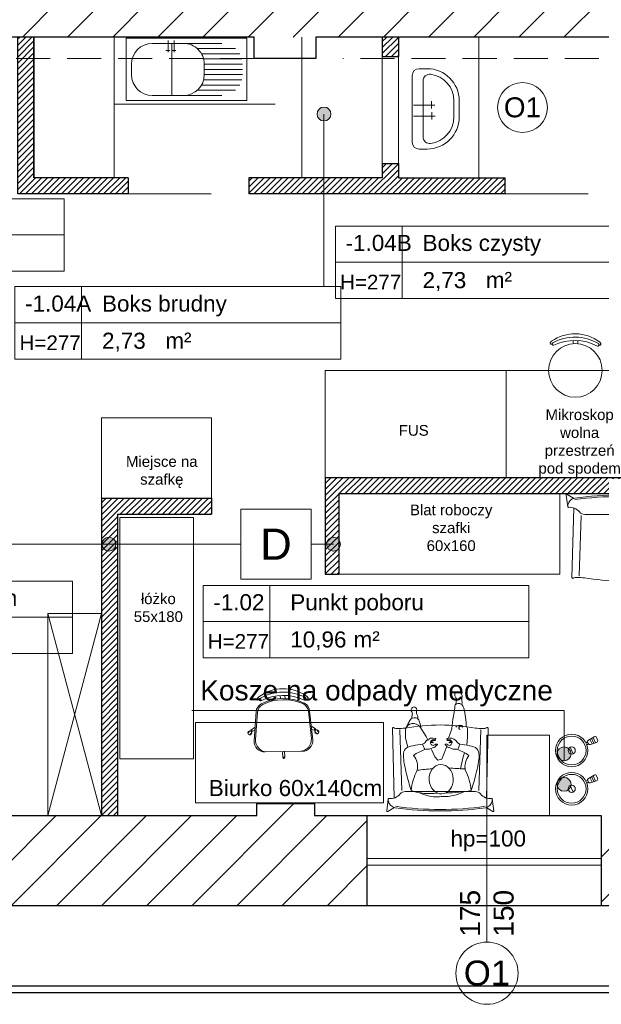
# Model space of a CAD drawing. Header units: millimetres. Extents: x 26866 to 1024070, y -428191 to 408885.
# Tile 117 of 248: x 182075 to 186416, y 387164 to 394512. Entities that reach past the tile are written whole.
import ezdxf

# ---------------------------------------------------------------- set-up
doc = ezdxf.new("R2010")
doc.units = ezdxf.units.MM
doc.header["$LTSCALE"] = 2
doc.linetypes.add('HIDDENX2', pattern=[19.05, 12.7, -6.35])
for name, color, linetype, lineweight in [('0_OPIS', 7, 'Continuous', 13), ('3DPLAN_A_ARMATURA_SANITARNA', 7, 'Continuous', 9), ('3DPLAN_A_OKNA', 153, 'Continuous', 5), ('3DPLAN_A_TABELKA POMIESZCZEŃ', 7, 'Continuous', 0), ('3DPLAN_A_WYSOKOŚCI ZMIANA', 144, 'HIDDENX2', 5), ('A_6_STOLARKA_DRZWI', 6, 'Continuous', 0), ('A_MEBLE', 9, 'Continuous', 5), ('A_STOL_OPIS', 55, 'Continuous', 5), ('A_TXT', 7, 'Continuous', 0), ('A_ZESTAWIENIE STOLARKI', 3, 'Continuous', 15), ('AW_MEB_KUCH', 23, 'Continuous', 0), ('Opisy', 7, 'Continuous', 13)]:
    doc.layers.add(name, color=color, linetype=linetype, lineweight=lineweight)
for name, color, linetype in [('3DPLAN_A_KRESKOWANIE 1', 253, 'Continuous'), ('3DPLAN_A_OPIS', 8, 'Continuous'), ('3DPLAN_A_POMIESZCZENIE NUMER', 100, 'Continuous'), ('3DPLAN_K_DZIAŁOWA NISKIE', 134, 'Continuous'), ('3DPLAN_K_NOŚNA', 7, 'Continuous'), ('3DPLAN_K_OBRYS', 243, 'Continuous'), ('3DPLAN_K_OBRYS WIDOK', 242, 'Continuous'), ('A_POMIESZCZENIE OPIS', 100, 'Continuous'), ('A_SCHODY', 6, 'Continuous')]:
    doc.layers.add(name, color=color, linetype=linetype)
doc.layers.add('FURNITURE ZD 1 500', color=7, linetype='Continuous', lineweight=13, true_color=0x9fa8a5)
doc.styles.add('ARIAL', font='arial.ttf')
doc.styles.add('TABEL1', font='txt')
doc.linetypes.add('ZIGZAG', pattern='A,0.00254,-5.08,[131,ltypeshp.shx,S=5.08,R=0,X=-5.08,Y=0],-10.16,[131,ltypeshp.shx,S=5.08,R=180,X=5.08,Y=0],-5.08', length=20.32254)
pattern_1 = [(45, (23044.838, -26883.88), (-16.83798, 16.83798), [])]

# ---------------------------------------------------------------- blocks, each defined once
blk = doc.blocks.new('tabelka dla tp')
at = {"layer": '3DPLAN_A_TABELKA POMIESZCZEŃ'}
for p, q in [((49.7, 54), (49.7, 0)), ((0, 27), (243.13, 27))]:
    blk.add_line(p, q, dxfattribs=at)
blk.add_lwpolyline([(0, 54), (243.13, 54), (243.13, 0), (0, 0)], close=True, dxfattribs=at)
at = {"layer": '3DPLAN_A_POMIESZCZENIE NUMER', "color": 7, "style": 'ARIAL'}
blk.add_attdef('NUMER', (2.23, 35.39), '', height=12, dxfattribs=at)
at = {"layer": 'A_POMIESZCZENIE OPIS', "insert": (112.2, 19.75), "char_height": 12, "width": 36.4122, "attachment_point": 1, "style": 'ARIAL'}
blk.add_mtext('{\\C7;m²}', dxfattribs=at)
at = {"layer": 'A_POMIESZCZENIE OPIS', "color": 7, "style": 'ARIAL'}
for tag, p in [('NAZWA', (51.73, 35.39)), ('POWIERZCHNIA', (51.06, 7.24))]:
    blk.add_attdef(tag, p, '', height=12, dxfattribs=at)
blk = doc.blocks.new('31380106')
blk.add_line((-0.02, 0), (0.02, 0))
for radius in [0.09, 0.08, 0.02]:
    blk.add_circle((0, 0), radius)
blk = doc.blocks.new('A$C7B154626')
at = {"layer": 'A_MEBLE'}
for p, q in [((0, 64.06), (1.16, 55.48)), ((0.85, 64.59), (5.36, 61.93)), ((79.14, 64.59), (74.64, 61.93)), ((79.99, 64.06), (78.84, 55.48)), ((5.61, 54.56), (4.34, 2.55)), ((74.38, 54.56), (75.65, 2.55)), ((9.81, 3.81), (11.18, 49)), ((13.86, 49.71), (40, 49.71)), ((66.13, 49.71), (40, 49.71)), ((70.18, 3.81), (68.81, 49))]:
    blk.add_line(p, q, dxfattribs=at)
at = {"layer": 'A_MEBLE', "ltscale": 5}
for p, q in [((9.8, 3.25), (9.8, 3.26)), ((70.2, 3.25), (70.2, 3.26))]:
    blk.add_line(p, q, dxfattribs=at)
at = {"layer": 'A_MEBLE'}
for centre, radius, start, end in [((0.55, 64.13), 0.55, 56.26107, 187.6798), ((7.23, 55.9), 6, 98.19694, 170.38505), ((3.83, 59.34), 3, 51.78543, 59.45493), ((40, -174.84), 239.06, 90, 98.08618), ((40, -175.06), 238.18, 90, 98.07795), ((40, -174.84), 239.06, 81.91382, 90), ((40, -175.06), 238.18, 81.92205, 90), ((72.77, 55.9), 6, 9.61495, 81.80306), ((76.16, 59.34), 3, 120.54507, 128.21457), ((79.45, 64.13), 0.55, 352.3202, 123.73893), ((15.65, 54.48), 14.54, 170.38505, 175.73965), ((1.7, 55.56), 0.556, 169.90309, 275.51796), ((2.65, 45.58), 9.47, 39.22758, 95.41231), ((13.86, 54.71), 5, 219.01048, 270), ((66.13, 54.71), 5, 270, 320.98952), ((77.35, 45.58), 9.47, 84.58769, 140.77242), ((78.29, 55.56), 0.556, 264.48204, 10.09691), ((64.35, 54.48), 14.54, 4.26035, 9.61495), ((4.89, 2.54), 0.55, 178.2922, 297.35655), ((8.13, -3.73), 6.5, 87.92989, 117.35655), ((6.67, -55.41), 58.2, 83.02874, 88.32536), ((43.31, 183.77), 183.8, 260.73264, 268.96444), ((36.68, 183.77), 183.8, 271.03556, 279.26736), ((73.33, -55.41), 58.2, 91.67464, 96.97126), ((71.86, -3.73), 6.5, 62.64345, 92.07011), ((75.1, 2.54), 0.55, 242.64345, 1.7078)]:
    blk.add_arc(centre, radius, start, end, dxfattribs=at)
blk = doc.blocks.new('ZLEWOZMYWAK')
at = {"layer": '3DPLAN_A_ARMATURA_SANITARNA'}
for p, q in [((-46.63, -45), (-46.63, 45)), ((0, -45), (0, 45)), ((-19.43, 41.11), (-27.2, 41.11)), ((-42.74, -26.35), (-42.74, 25.57)), ((-3.89, 25.57), (-3.89, 2.26)), ((-3.89, -26.35), (-3.89, 25.57)), ((-9.1, 12.37), (-9.11, 15.35)), ((-3.89, 11.09), (-42.74, 11.09)), ((-1.81, 9.25), (-10.54, 9.29)), ((-1.73, 13.75), (-10.47, 13.79)), ((-9.18, 7.87), (-9.19, 10.85)), ((-38.85, -36.63), (-38.85, -8.02)), ((-34.97, -39.81), (-34.97, -11.2)), ((-31.08, -41.4), (-31.08, -12.79)), ((-27.2, -41.89), (-27.2, -13.28)), ((-19.43, -13.28), (-27.2, -13.28)), ((-23.31, -41.89), (-23.31, -13.28)), ((-19.43, -41.89), (-19.43, -13.28)), ((-15.54, -41.4), (-15.54, -12.79)), ((-11.66, -39.81), (-11.66, -11.2)), ((-7.77, -36.63), (-7.77, -8.02))]:
    blk.add_line(p, q, dxfattribs=at)
for points in [[(-46.63, 45), (0, 45)], [(-46.63, -45), (0, -45)]]:
    blk.add_lwpolyline(points, dxfattribs=at)
for centre, start, end in [((-27.2, 25.57), 90, 180), ((-19.43, 25.57), 0, 90), ((-27.2, 2.26), 180, 270), ((-19.43, 2.26), 270, 0)]:
    blk.add_arc(centre, 15.54, start, end, dxfattribs=at)
blk = doc.blocks.new('UMYWALKA')
at = {"layer": '3DPLAN_A_ARMATURA_SANITARNA'}
for p, q in [((11, 30), (5, 30)), ((0, 25), (0, -25)), ((8, 20.87), (8, -20.87)), ((14.55, 8.04), (14.57, 2.57)), ((1, 5.49), (17.06, 5.43)), ((31, -6), (31, 6)), ((35, -6), (35, 6)), ((0.86, -2.78), (16.92, -2.85)), ((14.41, -0.23), (14.43, -5.7)), ((11, -30), (5, -30))]:
    blk.add_line(p, q, dxfattribs=at)
for centre, radius, start, end in [((5, 25), 5, 90, 180), ((11, 6), 24, 0, 90), ((13, 20.87), 5, 82.33774, 180), ((11, 6), 20, 0, 82.33774), ((11, -6), 24, 270, 0), ((11, -6), 20, 277.66226, 0), ((13, -20.87), 5, 180, 277.66226), ((5, -25), 5, 180, 270)]:
    blk.add_arc(centre, radius, start, end, dxfattribs=at)
blk = doc.blocks.new('kondygnacja -1')
at = {"layer": '3DPLAN_A_KRESKOWANIE 1'}
h = blk.add_hatch(dxfattribs=at)
h.set_pattern_fill('ANSI31', color=256, scale=7.5, style=0)
h.set_pattern_definition(pattern_1)
h.paths.add_polyline_path([(26781.49, -24430.84), (26781.49, -25256.18), (26865.36, -25256.18), (26865.36, -25233.56), (27108.48, -25233.56), (27108.48, -25256.18), (27119.89, -25256.18), (27110.14, -25212.84), (26979.61, -25212.84), (26979.61, -25079.84), (27320.27, -25079.84), (27361.7, -25079.84), (27361.7, -25046.84), (26815.61, -25046.84), (26815.61, -24465.84), (27386.61, -24465.84), (27386.61, -24686.84), (27413.61, -24686.84), (27413.61, -24581.84), (27442.61, -24581.84), (27442.61, -24549.84), (27413.61, -24549.84), (27413.61, -24469.84), (27474.65, -24469.84), (27474.65, -24430.84), (26781.49, -24430.84)], is_closed=False)
h.paths.add_polyline_path([(27583.61, -25294.84), (27583.61, -25335.84), (27417.61, -25335.84), (27417.61, -25289.84), (27390.61, -25289.84), (27390.61, -25335.84), (27137.8, -25335.84), (27119.89, -25256.18), (27108.48, -25256.18), (27108.48, -25287.56), (26865.36, -25287.56), (26865.36, -25256.18), (26781.49, -25256.18), (26781.49, -25342.83), (26829.42, -25361.84), (27832.61, -25361.84), (27832.61, -25332.84), (27603.61, -25332.84), (27603.61, -25294.84), (27583.61, -25294.84)], is_closed=False)
h.paths.add_polyline_path([(27413.61, -24806.84), (27413.61, -24781.84), (27386.61, -24781.84), (27386.61, -24885.59), (27430.61, -24885.59), (27430.61, -24835.84), (27474.65, -24835.84), (27474.65, -24806.84)])
h.paths.add_polyline_path([(27386.61, -24885.59), (27386.61, -25046.84), (27361.7, -25046.84), (27361.7, -25079.84), (27390.61, -25079.84), (27390.61, -25174.84), (27417.61, -25174.84), (27417.61, -25079.84), (27476.61, -25079.84), (27476.61, -25061.87, -0.027881), (27475.03, -25050.84), (27438.61, -25050.84), (27438.61, -25033.84), (27430.61, -25033.84), (27430.61, -24885.59)])
h.paths.add_polyline_path([(27603.61, -25179.84), (27603.61, -25163.88), (27583.61, -25163.88), (27583.61, -25179.84)])
h.paths.add_polyline_path([(27603.61, -25142.2), (27583.61, -25142.2), (27583.61, -25163.88), (27603.61, -25163.88)])
h.paths.add_polyline_path([(27593.61, -24713.84), (27593.61, -24746.4), (27608.61, -24746.4), (27608.61, -24713.84)], flags=16)
h.paths.add_polyline_path([(27593.61, -25050.84), (27571.61, -25050.84), (27571.61, -25079.84), (27583.61, -25079.84), (27583.61, -25142.2), (27603.61, -25142.2), (27603.61, -25076.84), (27681.45, -25076.84), (27681.45, -25050.84), (27608.61, -25050.84), (27608.61, -24713.84), (27593.61, -24713.84), (27593.61, -24806.84), (27569.61, -24806.84), (27569.61, -24835.84), (27593.61, -24835.84)])
h.paths.add_polyline_path([(27559.81, -24818.11), (27559.81, -24794.06), (27579.81, -24794.06), (27579.81, -24818.11)])
h.paths.add_polyline_path([(27593.61, -24469.84), (27593.61, -24610.84), (27601.86, -24610.84), (27608.61, -24610.84), (27608.61, -24468.84), (27712.91, -24468.84), (27712.91, -24430.84), (27474.65, -24430.84), (27474.65, -24469.84), (27593.61, -24469.84)], is_closed=False)
h.paths.add_polyline_path([(28026.62, -24481.39, -0.865492), (28025.15, -24471.22), (28013.19, -24430.84), (27882.91, -24430.84), (27882.91, -24468.84), (27982.61, -24468.84), (27982.61, -24483.84), (27997.61, -24483.84), (27997.61, -24940.11), (28026.62, -24940.11)])
h.paths.add_polyline_path([(28054.61, -24476.84), (28069.61, -24476.84), (28069.61, -24417.84), (28073.99, -24417.84), (28073.99, -24372.84), (28050.08, -24372.84, -1), (28039.7, -24372.84), (28030.61, -24372.84), (28030.61, -24472.87, -0.363097), (28030.61, -24479.53), (28030.61, -24940.11), (28054.61, -24940.11)])
h.paths.add_polyline_path([(28096.61, -25047.84), (28069.61, -25047.84), (28069.61, -25032.84), (28054.61, -25032.84), (28054.61, -24994.11), (28030.61, -24994.11), (28030.61, -25076.84), (28096.61, -25076.84)])
h.paths.add_polyline_path([(27982.61, -25035.84), (27982.61, -25050.84), (27949.55, -25050.84), (27949.55, -25076.84), (28026.62, -25076.84), (28026.62, -24994.11), (27997.61, -24994.11), (27997.61, -25035.84)])
h.paths.add_polyline_path([(26999.57, -25327.07), (27025.14, -25327.07), (27025.14, -25347.07), (26999.57, -25347.07)], flags=16)
h = blk.add_hatch(dxfattribs=at)
h.set_pattern_fill('ANSI31', color=256, scale=7.5, style=0)
h.set_pattern_definition(pattern_1)
h.paths.add_polyline_path([(31677.49, -24430.84), (30214.87, -24430.84), (30214.87, -24470.84), (30429.61, -24470.84), (30429.61, -24477.84), (30447.61, -24477.84), (30447.61, -24818.84), (30476.61, -24818.84), (30476.61, -24470.84), (31012.61, -24470.84), (31012.61, -24478.84), (31079.61, -24478.84), (31079.61, -24470.84), (31638.61, -24470.84), (31638.61, -25036.84), (31079.61, -25036.84), (31079.61, -25028.84), (31012.61, -25028.84), (31012.61, -25036.84), (30611.38, -25036.84), (30611.38, -25072.84), (31023.61, -25072.84), (31034.61, -25082.84), (31034.61, -25330.84), (31023.61, -25340.84), (30831.4, -25340.84, -0.038531), (30832.58, -25356.18), (30832.58, -25371.84), (31079.61, -25371.84), (31079.61, -25072.84), (31638.61, -25072.84), (31638.61, -25943.84), (30832.58, -25943.84), (30832.58, -26009.84), (31677.49, -26009.84)])
h.paths.add_polyline_path([(30682.61, -26009.84), (30832.58, -26009.84), (30832.58, -25943.84), (30760.61, -25943.84), (30760.61, -25454.67), (30735.61, -25464.58), (30735.61, -25943.84), (30682.61, -25943.84)])
h.paths.add_polyline_path([(30679.61, -25371.84), (30735.61, -25371.84), (30735.61, -25464.58), (30760.61, -25454.67), (30760.61, -25371.84), (30832.58, -25371.84), (30832.58, -25356.18, 0.038531), (30831.4, -25340.84), (30679.61, -25340.84)])
h.paths.add_polyline_path([(30355.83, -25371.84), (30425.61, -25371.84), (30425.61, -25379.84), (30463.61, -25379.84), (30463.61, -25424.74), (30471.61, -25424.74), (30471.61, -25395.84), (30533.61, -25395.84), (30533.61, -25371.84), (30576.61, -25371.84), (30576.61, -25341.84), (30472.61, -25341.84), (30472.61, -25326.84), (30427.61, -25326.84), (30427.61, -25341.84), (30355.83, -25341.84)])
h.paths.add_polyline_path([(30456.61, -25936.84), (30425.61, -25936.84), (30425.61, -25945.84), (30380.61, -25945.84), (30380.61, -26009.84), (30512.61, -26009.84), (30512.61, -25943.84), (30466.61, -25943.84), (30466.61, -25712.84), (30456.61, -25712.84)])
h.paths.add_polyline_path([(28888.61, -25941.84), (28888.61, -26009.84), (29013.61, -26009.84), (29013.61, -25941.84)])
h.paths.add_polyline_path([(28591.17, -26009.84), (28591.17, -25944.84), (28547.61, -25944.84), (28547.61, -26009.84)])
h.paths.add_polyline_path([(28624.61, -25870.53), (28654.8, -25870.53), (28654.8, -25924.53), (28624.61, -25924.53), (28624.61, -25944.84), (28591.17, -25944.84), (28591.17, -26009.84), (28713.61, -26009.84), (28713.61, -25941.84), (28672.61, -25941.84), (28672.61, -25932.84), (28657.61, -25932.84), (28657.61, -25716.84), (28624.61, -25716.84)])
h.paths.add_polyline_path([(28372.61, -25944.84), (28328.61, -25944.84), (28328.61, -25907.84), (28282.61, -25907.84), (28282.61, -25944.84), (28248.61, -25944.84), (28248.61, -26009.84), (28372.61, -26009.84)])
h.paths.add_polyline_path([(28092.61, -25563.84), (28054.61, -25563.84), (28054.61, -25383.84), (28067.6, -25383.84), (28067.61, -25375.84), (28340.61, -25375.84), (28340.61, -25341.84), (28070.61, -25341.84), (28070.61, -25332.84), (28030.61, -25332.84), (28030.61, -25395.6), (28048.71, -25395.6), (28048.71, -25449.6), (28030.61, -25449.6), (28030.61, -26009.84), (28073.61, -26009.84), (28073.61, -25944.84), (28054.61, -25944.84), (28054.61, -25668.84), (28092.61, -25668.84)])
h.paths.add_polyline_path([(27949.61, -25495.75), (27949.61, -25507.75), (27983.29, -25507.75), (27983.29, -25521.75), (27949.61, -25521.75), (27949.61, -25531.84), (27999.61, -25531.84), (27999.61, -25934.84), (27982.61, -25934.84), (27982.61, -25942.84), (27947.61, -25942.84), (27947.61, -26009.84), (28026.62, -26009.84), (28026.62, -25449.6), (27999.61, -25449.6), (27999.61, -25463.84), (27949.61, -25463.84), (27949.61, -25481.75), (27983.29, -25481.75), (27983.29, -25495.75)])
h.paths.add_polyline_path([(27982.61, -25361.84), (27952.61, -25361.84), (27952.61, -25332.84), (28026.62, -25332.84), (28026.62, -25395.6), (27999.61, -25395.6), (27999.61, -25377.84), (27982.61, -25377.84)])
h.paths.add_polyline_path([(26818.61, -25892.84), (26781.49, -25892.84), (26781.49, -26009.84), (26894.54, -26009.84), (26894.54, -25942.84), (26830.61, -25942.84), (26830.61, -25930.84), (26818.61, -25930.84)])
h.paths.add_polyline_path([(26894.54, -26009.84), (27115.94, -26009.84), (27115.94, -25942.84), (26894.54, -25942.84)])
h.paths.add_polyline_path([(27115.94, -25942.84), (27115.94, -26009.84), (27466.61, -26009.84), (27466.61, -25942.84), (27427.61, -25942.84), (27427.61, -25933.84), (27384.61, -25933.84), (27384.61, -25942.84)])
h.paths.add_polyline_path([(27641.61, -25942.84), (27641.61, -26009.84), (27802.61, -26009.84), (27802.61, -25942.84)])
h.paths.add_polyline_path([(30621.1, -25040.47), (30688.37, -25040.47), (30688.37, -25072.87), (30621.1, -25072.87)], flags=24)
at = {"layer": '3DPLAN_A_OPIS', "lineweight": 0, "transparency": 33554687}
h = blk.add_hatch(dxfattribs=at)
h.set_pattern_fill('ANSI31', color=1)
h.set_pattern_definition([(45, (5728.076, 0), (-2.24506403, 2.24506403), [])])
h.paths.add_polyline_path([(27183.61, -25705.84), (26818.61, -25705.84), (26818.61, -25717.84), (27183.61, -25717.84)])
h.paths.add_polyline_path([(27280.61, -25717.84), (27350.61, -25717.84), (27350.61, -25705.84), (27268.61, -25705.84), (27268.61, -25942.84), (27280.61, -25942.84)])
h.paths.add_polyline_path([(27445.61, -25762.54), (27445.61, -25702.54), (27750.61, -25702.54), (27750.61, -25690.54), (27435.61, -25690.54), (27435.61, -25762.54)])
h.paths.add_polyline_path([(27478.11, -25377.84), (27478.11, -25456.28), (27490.11, -25456.28), (27490.11, -25377.84)])
h.paths.add_polyline_path([(27378.51, -25466.84), (27378.51, -25478.84), (27569.7, -25478.84), (27569.7, -25466.84), (27490.11, -25466.84), (27490.11, -25377.84), (27478.11, -25377.84), (27478.11, -25466.84)])
h.paths.add_polyline_path([(27490.11, -25376.28), (27478.11, -25376.28), (27478.11, -25377.84), (27490.11, -25377.84)])
h.paths.add_polyline_path([(27490.11, -25377.84), (27490.11, -25361.84), (27478.11, -25361.84), (27478.11, -25377.84)])
h.paths.add_polyline_path([(27218.11, -25377.84), (27218.11, -25361.84), (27206.11, -25361.84), (27206.11, -25377.84)])
h.paths.add_polyline_path([(27206.11, -25478.84), (27288.51, -25478.84), (27288.51, -25466.84), (27218.11, -25466.84), (27218.11, -25377.84), (27206.11, -25377.84)])
at = {"layer": '3DPLAN_A_TABELKA POMIESZCZEŃ', "ltscale": 0.5}
h = blk.add_hatch(color=256, dxfattribs=at)
h.dxf.hatch_style = 1
h.paths.add_polyline_path([(27433.06, -25424.2), (27433.06, -25414.3, 0.73336)])
h.paths.add_polyline_path([(27433.06, -25414.3), (27433.06, -25424.2, 0.076465), (27434.62, -25424.44, 1.165591)])
at = {"layer": 'Opisy', "ltscale": 0.5}
h = blk.add_hatch(color=256, dxfattribs=at)
h.dxf.hatch_style = 1
h.paths.add_polyline_path([(27272.56, -25745.2), (27272.56, -25735.3, 0.73336)])
h.paths.add_polyline_path([(27272.56, -25735.3), (27272.56, -25745.2, 0.076465), (27274.12, -25745.44, 1.165591)])
h = blk.add_hatch(color=256, dxfattribs=at)
h.dxf.hatch_style = 1
h.paths.add_polyline_path([(27440.13, -25745.2), (27440.13, -25735.3, 0.73336)])
h.paths.add_polyline_path([(27440.13, -25735.3), (27440.13, -25745.2, 0.076465), (27441.69, -25745.44, 1.165591)])
at = {"layer": 'Opisy', "ltscale": 0.5, "transparency": 33554687}
h = blk.add_hatch(color=256, dxfattribs=at)
h.dxf.hatch_style = 1
h.paths.add_polyline_path([(27612.25, -25901.65), (27612.25, -25891.74, 0.73336)])
h.paths.add_polyline_path([(27612.25, -25891.74), (27612.25, -25901.65, 0.076465), (27613.81, -25901.89, 1.165591)])
h = blk.add_hatch(color=256, dxfattribs=at)
h.dxf.hatch_style = 1
h.paths.add_polyline_path([(27612.25, -25924.43), (27612.25, -25914.53, 0.73336)])
h.paths.add_polyline_path([(27612.25, -25914.53), (27612.25, -25924.43, 0.076465), (27613.81, -25924.67, 1.165591)])
at = {"layer": '3DPLAN_A_OKNA'}
for p, q in [((27466.61, -25974.84), (27641.61, -25974.84)), ((27466.61, -25974.84), (27641.61, -25974.84)), ((27466.61, -25979.84), (27641.61, -25979.84))]:
    blk.add_line(p, q, dxfattribs=at)
at = {"layer": '3DPLAN_A_OPIS', "color": 1, "lineweight": 30}
for p, q in [((27218.11, -25466.84), (27218.11, -25361.84)), ((27218.11, -25361.84), (27218.11, -25466.84)), ((27478.11, -25361.84), (27478.11, -25376.28)), ((27490.11, -25361.84), (27490.11, -25376.28)), ((27478.11, -25376.28), (27490.11, -25376.28)), ((27478.11, -25456.28), (27490.11, -25456.28)), ((27478.11, -25456.28), (27478.11, -25466.84)), ((27490.11, -25456.28), (27490.11, -25466.84)), ((27288.51, -25466.84), (27218.11, -25466.84)), ((27478.11, -25466.84), (27378.51, -25466.84)), ((27378.51, -25466.84), (27378.51, -25478.84)), ((27490.11, -25466.84), (27569.7, -25466.84)), ((27569.7, -25466.84), (27569.7, -25478.84)), ((27569.7, -25478.84), (27378.51, -25478.84)), ((27435.61, -25690.54), (27435.61, -25762.54)), ((27435.61, -25690.54), (27750.61, -25690.54)), ((27445.61, -25702.54), (27445.61, -25762.54)), ((27445.61, -25702.54), (27750.61, -25702.54)), ((27268.61, -25705.84), (27350.61, -25705.84)), ((27268.61, -25705.84), (27268.61, -25942.84)), ((27350.61, -25705.84), (27350.61, -25717.84)), ((27280.61, -25717.84), (27350.61, -25717.84)), ((27280.61, -25717.84), (27280.61, -25942.84)), ((27435.61, -25762.54), (27445.61, -25762.54))]:
    blk.add_line(p, q, dxfattribs=at)
blk.add_lwpolyline([(27288.51, -25466.84), (27288.51, -25478.84), (27206.11, -25478.84), (27206.11, -25361.84), (27206.11, -25361.84)], dxfattribs=at)
at = {"layer": '3DPLAN_A_OPIS', "color": 1, "lineweight": 0}
blk.add_lwpolyline([(27478.11, -25456.28), (27490.11, -25456.28), (27490.11, -25376.28), (27478.11, -25376.28)], close=True, dxfattribs=at)
at = {"layer": '3DPLAN_A_TABELKA POMIESZCZEŃ', "ltscale": 0.5}
for p, q in [((27434.62, -25419.25), (27434.62, -25548.07)), ((27630.29, -25529.82), (27673.86, -25529.82)), ((27391.05, -25548.07), (27434.62, -25548.07))]:
    blk.add_line(p, q, dxfattribs=at)
blk.add_circle((27434.62, -25419.25), 5.19, dxfattribs=at)
at = {"layer": '3DPLAN_A_WYSOKOŚCI ZMIANA'}
for p, q in [((27382.61, -25377.84), (26827.61, -25377.84)), ((27982.61, -25377.84), (27448.61, -25377.84))]:
    blk.add_line(p, q, dxfattribs=at)
at = {"layer": '3DPLAN_K_DZIAŁOWA NISKIE'}
blk.add_line((27466.61, -25942.84), (27641.61, -25942.84), dxfattribs=at)
blk.add_line((27466.61, -25942.84), (27641.61, -25942.84), dxfattribs=at)
at = {"layer": '3DPLAN_K_NOŚNA'}
for p, q in [((27382.61, -25361.84), (26827.61, -25361.84)), ((27382.61, -25377.84), (27382.61, -25361.84)), ((27428.61, -25361.84), (27428.61, -25377.84)), ((27832.61, -25361.84), (27428.61, -25361.84)), ((27428.61, -25377.84), (27382.61, -25377.84)), ((27384.61, -25933.84), (27427.61, -25933.84)), ((27384.61, -25942.84), (27384.61, -25933.84)), ((27427.61, -25933.84), (27427.61, -25942.84)), ((26830.61, -25942.84), (27384.61, -25942.84)), ((27427.61, -25942.84), (27466.61, -25942.84)), ((27466.61, -25942.84), (27466.61, -26009.84)), ((27641.61, -25942.84), (27641.61, -26009.84))]:
    blk.add_line(p, q, dxfattribs=at)
at = {"layer": '3DPLAN_K_OBRYS'}
for p, q in [((26781.49, -26009.84), (27466.61, -26009.84)), ((27641.61, -26009.84), (27802.61, -26009.84))]:
    blk.add_line(p, q, dxfattribs=at)
at = {"layer": '3DPLAN_K_OBRYS WIDOK'}
blk.add_line((27466.61, -26009.84), (27641.61, -26009.84), dxfattribs=at)
at = {"layer": 'A_6_STOLARKA_DRZWI', "linetype": 'ZIGZAG', "ltscale": 0.5}
for p, q in [((27288.51, -25478.84), (27350.51, -25478.84)), ((27569.7, -25478.84), (27631.7, -25478.84))]:
    blk.add_line(p, q, dxfattribs=at)
at = {"layer": 'A_SCHODY'}
for p, q in [((26728.49, -26069.84), (27783.49, -26069.84)), ((26733.49, -26074.84), (27783.49, -26074.84))]:
    blk.add_line(p, q, dxfattribs=at)
at = {"layer": 'A_STOL_OPIS'}
blk.add_line((27556.26, -26037.19), (27556.26, -25942.84), dxfattribs=at)
at = {"layer": 'A_TXT'}
for p, q in [((27372.55, -25740.25), (27164.4, -25740.25)), ((27441.69, -25740.25), (27424.96, -25740.25))]:
    blk.add_line(p, q, dxfattribs=at)
blk.add_lwpolyline([(27372.55, -25714.05), (27424.96, -25714.05), (27424.96, -25766.46), (27372.55, -25766.46)], close=True, dxfattribs=at)
at = {"layer": 'A_ZESTAWIENIE STOLARKI', "ltscale": 0.25}
for centre, radius in [((27582.74, -25414.34), 18.58), ((27556.26, -26060.41), 23.22)]:
    blk.add_circle(centre, radius, dxfattribs=at)
at = {"layer": 'AW_MEB_KUCH', "ltscale": 0.1}
for p, q in [((27418.11, -25466.84), (27418.11, -25361.84)), ((27550.11, -25466.84), (27550.11, -25361.84)), ((27398.11, -25411.84), (27278.11, -25411.84))]:
    blk.add_line(p, q, dxfattribs=at)
for points in [[(27278.11, -25466.84), (27218.11, -25466.84), (27218.11, -25361.84), (27278.11, -25361.84)], [(27435.61, -25610.54), (27570.61, -25610.54), (27570.61, -25690.54), (27435.61, -25690.54)], [(27435.61, -25690.54), (27750.61, -25690.54), (27750.61, -25610.54), (27435.61, -25610.54)], [(27268.61, -25645.84), (27350.61, -25645.84), (27350.61, -25705.84), (27268.61, -25705.84)], [(27337.18, -25900.39), (27282.18, -25900.39), (27282.18, -25720.39), (27337.18, -25720.39)]]:
    blk.add_lwpolyline(points, close=True, dxfattribs=at)
at = {"layer": 'FURNITURE ZD 1 500', "lineweight": 0}
for p, q in [((27620.65, -25590.59), (27620.69, -25588.24)), ((27624.15, -25590.65), (27624.19, -25588.3)), ((27402.04, -25855.52), (27402, -25853.17)), ((27405.54, -25855.45), (27405.5, -25853.1)), ((27426.27, -25886.34), (27423.92, -25864.5)), ((27382.44, -25887.12), (27384, -25865.22)), ((27383.46, -25886.1), (27385, -25865.61)), ((27425.21, -25885.35), (27422.94, -25864.93)), ((27382.84, -25877), (27380.08, -25878.93)), ((27380.23, -25879.05), (27380.08, -25878.93)), ((27382.78, -25879.29), (27381.25, -25879.87)), ((27425.5, -25876.24), (27428.33, -25878.06)), ((27425.64, -25878.52), (27427.2, -25879.05)), ((27427.2, -25879.05), (27427.34, -25878.92)), ((27428.19, -25878.19), (27428.33, -25878.06)), ((27429.21, -25878.76), (27430.74, -25880.52)), ((27379.23, -25879.65), (27377.76, -25881.47)), ((27380.69, -25880.84), (27379.22, -25882.65)), ((27381.25, -25879.87), (27381.1, -25879.75)), ((27427.79, -25880), (27429.32, -25881.76)), ((27541.71, -25883.92), (27541.25, -25890.23)), ((27541.79, -25880.21), (27541.71, -25883.92)), ((27636.19, -25884.03), (27631.99, -25886.44)), ((27633.14, -25885.77), (27634.77, -25889.33)), ((27634.3, -25885.1), (27636.03, -25888.89)), ((27635.46, -25884.44), (27637.3, -25888.45)), ((27638.87, -25886.36), (27638.07, -25884.62)), ((27508.26, -25889.43), (27509.57, -25888.84)), ((27509.86, -25893.5), (27508.26, -25889.43)), ((27526.01, -25891.8), (27526.23, -25890.86)), ((27534.4, -25893.5), (27536, -25889.43)), ((27536, -25889.43), (27534.69, -25888.84)), ((27630.1, -25888.39), (27631.31, -25887.84)), ((27630.79, -25889.91), (27632, -25889.36)), ((27631.45, -25888.14), (27631.87, -25889.06)), ((27633.46, -25889.79), (27638.03, -25888.19)), ((27390.58, -25895.33), (27418.43, -25894.84)), ((27403.75, -25895.1), (27403.83, -25899.35)), ((27403.83, -25899.35), (27404.02, -25899.35)), ((27405.14, -25899.33), (27405.33, -25899.32)), ((27405.25, -25895.07), (27405.33, -25899.32)), ((27538.41, -25899.06), (27536.57, -25907.79)), ((27539.55, -25895.85), (27538.41, -25899.06)), ((27636.19, -25912.61), (27631.99, -25915.03)), ((27633.14, -25914.35), (27634.77, -25917.91)), ((27634.3, -25913.69), (27636.03, -25917.47)), ((27635.46, -25913.02), (27637.3, -25917.03)), ((27638.87, -25914.95), (27638.07, -25913.2)), ((27630.1, -25916.98), (27631.31, -25916.42)), ((27630.79, -25918.49), (27632, -25917.94)), ((27631.45, -25916.72), (27631.87, -25917.65)), ((27633.46, -25918.37), (27638.03, -25916.78))]:
    blk.add_line(p, q, dxfattribs=at)
for points in [[(27605.41, -25589.92, 0.122717), (27605.02, -25590.39, 0.605717), (27606.07, -25591.82, -0.237888), (27638.68, -25592.4, 0.605717), (27639.78, -25591.01, 0.122717), (27639.4, -25590.53)], [(27420.78, -25854.79, -0.122717), (27421.17, -25855.25, -0.605717), (27420.13, -25856.68, 0.237888), (27387.51, -25857.26, -0.605717), (27386.42, -25855.87, -0.122717), (27386.79, -25855.4)], [(27497.27, -25891.77), (27495.4, -25884.94), (27495.43, -25878.33, -0.59371), (27506.18, -25876.39), (27510.99, -25883.78), (27512.25, -25886.86)], [(27532.9, -25876.71, -0.444465), (27538.62, -25876.6)], [(27540.71, -25875.77, -0.177653), (27541.79, -25880.21)]]:
    blk.add_lwpolyline(points, format="xyb", dxfattribs=at)
for points in [[(27445.61, -25702.54), (27610.61, -25702.54), (27610.61, -25762.54), (27610.61, -25762.54), (27610.61, -25762.54), (27445.61, -25762.54)], [(27268.61, -25942.84), (27228.61, -25942.84), (27228.61, -25792.04), (27268.61, -25792.04)], [(27479.09, -25873.34), (27479.09, -25933.34), (27338.67, -25933.34), (27338.67, -25873.34)], [(27556.26, -25942.84), (27556.26, -25882.84), (27602.88, -25882.84), (27602.88, -25942.84)]]:
    blk.add_lwpolyline(points, close=True, dxfattribs=at)
for points in [[(27228.61, -25792.04), (27268.61, -25942.84), (27228.61, -25942.84), (27268.61, -25792.04)], [(27527.54, -25884.99), (27530.13, -25877.99)], [(27514.95, -25893.47), (27517.23, -25899.06), (27519.5, -25901.56), (27522.48, -25900.57), (27526.01, -25891.8)]]:
    blk.add_lwpolyline(points, dxfattribs=at)
for centre, radius in [((27622.25, -25610.58), 20), ((27380.4, -25879.72), 0.5), ((27428.04, -25878.87), 0.5), ((27404.59, -25899.75), 0.5)]:
    blk.add_circle(centre, radius, dxfattribs=at)
for centre, radius, start, end in [((27621.99, -25613.75), 30.52, 53.09804, 124.85046), ((27604.21, -25590.29), 0.782, 133.64871, 329.16337), ((27606.14, -25590.94), 2.75, 125.51712, 153.82879), ((27621.87, -25620.14), 34.41, 59.36821, 118.58029), ((27640.59, -25590.94), 0.782, 208.78513, 44.29979), ((27638.64, -25591.52), 2.75, 24.11971, 52.43138), ((27404.21, -25878.61), 30.52, 55.14954, 126.90196), ((27385.61, -25855.8), 0.782, 135.70021, 331.21487), ((27387.56, -25856.38), 2.75, 127.56862, 155.88029), ((27404.32, -25885), 34.41, 61.41971, 120.63179), ((27404.44, -25891.65), 36.22, 64.63045, 117.42104), ((27404.46, -25892.54), 36.22, 66.76183, 115.28966), ((27421.98, -25855.15), 0.782, 210.83663, 46.35129), ((27420.05, -25855.8), 2.75, 26.17121, 54.48288), ((27390.99, -25865.72), 7, 117.42104, 175.9045), ((27391.98, -25866.13), 7, 115.28966, 175.72585), ((27415.99, -25865.7), 7, 6.32564, 66.76183), ((27416.96, -25865.25), 7, 6.147, 64.63045), ((27380.35, -25879.79), 0.75, 2.83606, 99.21543), ((27428.09, -25878.93), 0.75, 82.83606, 179.21543), ((27429.27, -25880.26), 1.5, 143.5721, 119.39237), ((27536.32, -25877.44), 1.16, 143.63235, 265.32615), ((27536.73, -25877.74), 1.66, 36.36765, 143.63235), ((27379.22, -25881.15), 1.5, 62.65913, 38.4794), ((27392.33, -25886.45), 8.87, 177.77352, 265.43326), ((27416.36, -25886.02), 8.87, 276.61824, 4.27798), ((27418.29, -25886.84), 8, 271.02575, 3.59499), ((27632.66, -25887.58), 1.33, 122.6688, 204.5387), ((27636.91, -25885.15), 1.33, 24.5387, 122.6688), ((27637.66, -25886.92), 1.33, 286.40859, 24.5387), ((27390.43, -25887.34), 8, 178.45651, 271.02575), ((27521.18, -25925.01), 33.48, 109.74697, 125.92935), ((27523.09, -25925.01), 33.48, 54.07065, 70.25303), ((27633.08, -25888.51), 1.33, 204.5387, 286.40859), ((27404.59, -25899.84), 0.75, 42.83606, 139.21543), ((27490.86, -25906.29), 13.57, 348.58449, 38.18536), ((27553.41, -25906.29), 13.57, 141.81464, 191.41551), ((27547.87, -26265.62), 359.31, 95.18652, 96.98722), ((27551.72, -25576.24), 331.89, 265.87343, 267.89451), ((27540.5, -25927.97), 41, 152.39928, 174.45943), ((27500.03, -25929.09), 44.84, 6.49536, 26.64593), ((27632.66, -25916.17), 1.33, 122.6688, 204.5387), ((27636.91, -25913.73), 1.33, 24.5387, 122.6688), ((27637.66, -25915.5), 1.33, 286.40859, 24.5387), ((27633.08, -25917.09), 1.33, 204.5387, 286.40859), ((27513.01, -25888.66), 37.78, 249.35898, 279.24748), ((27526.66, -25836.52), 89.31, 269.39564, 281.57402)]:
    blk.add_arc(centre, radius, start, end, dxfattribs=at)
at = {"layer": 'FURNITURE ZD 1 500', "lineweight": 0, "extrusion": (0, 0, -1)}
blk.add_ellipse((27522.13, -25915.66), major_axis=(0.45, -10.99), ratio=0.818182, dxfattribs=at)
at = {"layer": 'FURNITURE ZD 1 500', "lineweight": 0}
for points, knots in [([(27537.33, -25859.81), (27537.62, -25859.3), (27537.85, -25857.83), (27537.36, -25856.46), (27537.44, -25855.11), (27537.53, -25854.93), (27537.73, -25854.27), (27538.02, -25852.89), (27535.66, -25849.31), (27531.91, -25851.01), (27532.45, -25854.02), (27533.87, -25855.87), (27533.19, -25857.81), (27533.06, -25859.23), (27533.15, -25859.59)], [0.1742106, 0.1742106, 0.1742106, 0.1742106, 0.1907048, 0.2127103, 0.2270622, 0.2374169, 0.2374169, 0.2374169, 0.2631678, 0.2882389, 0.3072282, 0.3250006, 0.352966, 0.3645716, 0.3645716, 0.3645716, 0.3645716]), ([(27504.42, -25870.33), (27504.71, -25869.82), (27504.93, -25868.35), (27503.48, -25866.94), (27503.88, -25865.36), (27503.52, -25864.47), (27503.7, -25864.17), (27504.15, -25863.44), (27502.71, -25861.08), (27499.9, -25862.24), (27499.54, -25864.55), (27500.96, -25866.4), (27500.28, -25868.33), (27500.14, -25869.75), (27500.23, -25870.11)], [0.1742106, 0.1742106, 0.1742106, 0.1742106, 0.1907048, 0.2127103, 0.2270622, 0.2374169, 0.2374169, 0.2374169, 0.2631678, 0.2882389, 0.3072282, 0.3250006, 0.352966, 0.3645716, 0.3645716, 0.3645716, 0.3645716]), ([(27517.72, -25886.04), (27517.74, -25886.26), (27517.76, -25886.71), (27516.56, -25886.79), (27515.39, -25886.48), (27514.75, -25887.5), (27514.3, -25887.58), (27514.12, -25887.61)], [0, 0, 0, 0, 0.00557237, 0.01162073, 0.03006905, 0.0382876, 0.04354184, 0.04354184, 0.04354184, 0.04354184]), ([(27526.55, -25886.04), (27526.53, -25886.26), (27526.5, -25886.71), (27527.71, -25886.79), (27528.87, -25886.48), (27529.52, -25887.5), (27529.97, -25887.58), (27530.15, -25887.61)], [0, 0, 0, 0, 0.00557237, 0.01162073, 0.03006905, 0.0382876, 0.04354184, 0.04354184, 0.04354184, 0.04354184])]:
    blk.add_open_spline(points, degree=3, knots=knots, dxfattribs=at)
for points in [[(27540.86, -25876.44), (27538.91, -25862.6), (27537.09, -25859.65), (27532.6, -25860.1), (27532.19, -25862.6), (27531.25, -25868.61), (27530.13, -25877.99)], [(27507.25, -25878.01), (27506, -25873.13), (27504.18, -25870.17), (27499.69, -25870.62), (27497.86, -25873.34), (27495.43, -25878.33)], [(27509.57, -25888.84), (27511.5, -25886.59), (27517.71, -25885.19), (27518.03, -25885.36), (27517.94, -25885.61), (27517.67, -25886.1), (27516.33, -25886.21), (27514.9, -25886.65), (27514.02, -25888.02), (27516.08, -25890.43), (27518.61, -25889.46), (27519.27, -25889.65), (27518.06, -25890.84), (27517.27, -25891.81), (27516.26, -25892.1), (27513.98, -25893), (27511.14, -25893.22), (27509.86, -25893.5)], [(27534.69, -25888.84), (27532.77, -25886.59), (27526.56, -25885.19), (27526.24, -25885.36), (27526.33, -25885.61), (27526.6, -25886.1), (27527.93, -25886.21), (27529.36, -25886.65), (27530.25, -25888.02), (27528.19, -25890.43), (27525.65, -25889.46), (27525, -25889.65), (27526.21, -25890.84), (27527, -25891.81), (27528.01, -25892.1), (27530.29, -25893), (27533.12, -25893.22), (27534.4, -25893.5)], [(27508.26, -25889.43), (27501.05, -25890.62), (27495.56, -25892.92), (27494.56, -25903.96), (27496.21, -25911.89), (27499.69, -25924.01)], [(27514.07, -25888.21), (27515.38, -25888.37), (27516.15, -25888.29), (27516.01, -25887.88), (27514.95, -25887.53), (27514.7, -25887.4)], [(27530.19, -25888.21), (27528.89, -25888.37), (27528.12, -25888.29), (27528.25, -25887.88), (27529.32, -25887.53), (27529.57, -25887.4)], [(27536, -25889.43), (27543.22, -25890.62), (27548.71, -25892.92), (27549.71, -25903.96), (27548.06, -25911.89), (27544.58, -25924.01)], [(27520.86, -25928.68), (27516.28, -25928.68), (27505.79, -25925.86)], [(27539.48, -25924.9), (27531.14, -25927.85), (27520.86, -25928.68)]]:
    blk.add_spline(points, degree=3, dxfattribs=at)
at = {"layer": 'Opisy', "ltscale": 0.5}
for p in [(27335.86, -25864.41), (27613.81, -25901.89)]:
    blk.add_line(p, (27613.81, -25864.41), dxfattribs=at)
for centre in [(27274.12, -25740.25), (27441.69, -25740.25), (27613.81, -25896.7), (27613.81, -25919.48)]:
    blk.add_circle(centre, 5.19, dxfattribs=at)
at = {"layer": '3DPLAN_A_ARMATURA_SANITARNA', "xscale": -1, "rotation": 180}
blk.add_blockref('UMYWALKA', (27500.54, -25415.39), dxfattribs=at)
at = {"layer": '3DPLAN_A_TABELKA POMIESZCZEŃ', "ltscale": 0.5}
ref = blk.add_blockref('tabelka dla tp', (26997.54, -25536.45), dxfattribs=at)
ref.add_attrib('NUMER', '-1.04', (27005.07, -25501.07), dxfattribs={"layer": '3DPLAN_A_POMIESZCZENIE NUMER', "color": 0, "height": 12, "style": 'ARIAL'})
ref.add_attrib('NAZWA', 'Laboratorium', (27062.5, -25501.07), dxfattribs={"layer": 'A_POMIESZCZENIE OPIS', "color": 0, "height": 12, "style": 'ARIAL'})
ref.add_attrib('POWIERZCHNIA', '25,19', (27062.5, -25528.82), dxfattribs={"layer": 'A_POMIESZCZENIE OPIS', "color": 0, "height": 12, "style": 'ARIAL'})
ref = blk.add_blockref('tabelka dla tp', (27443.23, -25556.82), dxfattribs=at)
ref.add_attrib('NUMER', '-1.04B', (27450.75, -25521.43), dxfattribs={"layer": '3DPLAN_A_POMIESZCZENIE NUMER', "color": 0, "height": 12, "style": 'ARIAL'})
ref.add_attrib('NAZWA', 'Boks czysty', (27508.18, -25521.43), dxfattribs={"layer": 'A_POMIESZCZENIE OPIS', "color": 0, "height": 12, "style": 'ARIAL'})
ref.add_attrib('POWIERZCHNIA', '2,73', (27508.18, -25549.19), dxfattribs={"layer": 'A_POMIESZCZENIE OPIS', "color": 0, "height": 12, "style": 'ARIAL'})
ref = blk.add_blockref('tabelka dla tp', (27203.99, -25602.07), dxfattribs=at)
ref.add_attrib('NUMER', '-1.04A', (27211.51, -25566.68), dxfattribs={"layer": '3DPLAN_A_POMIESZCZENIE NUMER', "color": 0, "height": 12, "style": 'ARIAL'})
ref.add_attrib('NAZWA', 'Boks brudny', (27268.94, -25566.68), dxfattribs={"layer": 'A_POMIESZCZENIE OPIS', "color": 0, "height": 12, "style": 'ARIAL'})
ref.add_attrib('POWIERZCHNIA', '2,73', (27268.94, -25594.43), dxfattribs={"layer": 'A_POMIESZCZENIE OPIS', "color": 0, "height": 12, "style": 'ARIAL'})
ref = blk.add_blockref('tabelka dla tp', (27003.8, -25821.75), dxfattribs=at)
ref.add_attrib('NUMER', '-1.03', (27011.33, -25786.36), dxfattribs={"layer": '3DPLAN_A_POMIESZCZENIE NUMER', "color": 0, "height": 12, "style": 'ARIAL'})
ref.add_attrib('NAZWA', 'Biuro laboratorium', (27068.76, -25786.36), dxfattribs={"layer": 'A_POMIESZCZENIE OPIS', "color": 0, "height": 12, "style": 'ARIAL'})
ref.add_attrib('POWIERZCHNIA', '10,10', (27068.76, -25814.11), dxfattribs={"layer": 'A_POMIESZCZENIE OPIS', "color": 0, "height": 12, "style": 'ARIAL'})
ref = blk.add_blockref('tabelka dla tp', (27344.49, -25824.99), dxfattribs=at)
ref.add_attrib('NUMER', '-1.02', (27352.01, -25789.6), dxfattribs={"layer": '3DPLAN_A_POMIESZCZENIE NUMER', "color": 0, "height": 12, "style": 'ARIAL'})
ref.add_attrib('NAZWA', 'Punkt poboru', (27409.44, -25789.6), dxfattribs={"layer": 'A_POMIESZCZENIE OPIS', "color": 0, "height": 12, "style": 'ARIAL'})
ref.add_attrib('POWIERZCHNIA', '10,96', (27409.44, -25817.35), dxfattribs={"layer": 'A_POMIESZCZENIE OPIS', "color": 0, "height": 12, "style": 'ARIAL'})
at = {"layer": 'AW_MEB_KUCH', "ltscale": 0.1, "rotation": 90.00000000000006}
blk.add_blockref('ZLEWOZMYWAK', (27332.02, -25362.63), dxfattribs=at)
at = {"layer": 'FURNITURE ZD 1 500', "lineweight": 0}
blk.add_blockref('A$C7B154626', (27615.38, -25767.77, 237.96), dxfattribs=at)
at = {"layer": 'FURNITURE ZD 1 500', "lineweight": 0, "xscale": -1, "rotation": 180}
blk.add_blockref('A$C7B154626', (27481.42, -25875.11, 237.96), dxfattribs=at)
at = {"layer": 'FURNITURE ZD 1 500', "lineweight": 0, "xscale": -134.6710823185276, "yscale": 134.6710823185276, "zscale": 134.6710823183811, "rotation": 114.5386966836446}
for p in [(27619.49, -25894.21), (27619.49, -25922.79)]:
    blk.add_blockref('31380106', p, dxfattribs=at)
at = {"layer": '3DPLAN_A_OPIS', "color": 1, "lineweight": 30, "style": 'ARIAL'}
for tag, p in [('PRZESUNIĘCIE_WEJŚCIA', (27655.16, -24535.33)), ('WYŁĄCZONE', (27007.18, -24723.98)), ('Z_OPRACOWANIA', (26996.84, -24746.42)), ('WYŁĄCZONE', (30803.05, -24760.87)), ('Z_OPRACOWANIA', (30792.71, -24783.3)), ('WYŁĄCZONE', (28894.9, -24826.59)), ('Z_OPRACOWANIA', (28884.56, -24849.03)), ('POWIĘKSZENIE_WEJŚCIA', (28313.68, -25144.41)), ('POWIĘKSZENIE_WEJŚCIA', (29600.62, -25191.36)), ('POWIĘKSZENIE_WEJŚCIA', (28011.45, -25235.42)), ('WYŁĄCZONE', (29754.42, -25678.17)), ('Z_OPRACOWANIA', (29744.08, -25700.6)), ('WYJŚCIE_EWAKUACYJNE', (27763.79, -26106.07))]:
    blk.add_attdef(tag, p, '', height=12, dxfattribs=at)
at = {"layer": '3DPLAN_A_OPIS', "color": 0, "lineweight": 30, "style": 'ARIAL'}
for tag, p in [('UGUL_1', (29350.3, -24586.01)), ('UGUL_2', (29622.92, -24586.01)), ('UGUL_3', (29833.15, -24586.01))]:
    blk.add_attdef(tag, p, '', height=12, dxfattribs=at)
at = {"layer": '3DPLAN_A_TABELKA POMIESZCZEŃ', "color": 7, "ltscale": 0.5, "char_height": 11, "width": 59.2068, "attachment_point": 1, "style": 'ARIAL'}
for insert in [(27446.6, -25539.17), (27207.36, -25584.42), (27347.86, -25807.33)]:
    blk.add_mtext('H=277', dxfattribs=dict(at, insert=insert))
at = {"layer": '3DPLAN_A_TABELKA POMIESZCZEŃ', "ltscale": 0.5, "style": 'ARIAL'}
for tag, p in [('KURTYNA', (27861.91, -26064.85)), ('POWIETRZNA', (27861.91, -26084.56))]:
    blk.add_attdef(tag, p, '', height=12, dxfattribs=at)
at = {"layer": 'A_STOL_OPIS', "ltscale": 0.2, "insert": (27556.26, -26015.72), "char_height": 15, "attachment_point": 5, "rotation": 90, "style": 'TABEL1'}
blk.add_mtext_dynamic_manual_height_columns('\\pxqc;{\\fArial|b0|i0|c238|p34;175\\P150}', width=72.9007, gutter_width=100, heights=[0], dxfattribs=at)
at = {"layer": 'A_TXT', "insert": (27398.76, -25740.25), "char_height": 23.328, "attachment_point": 5, "style": 'TABEL1'}
blk.add_mtext_dynamic_manual_height_columns('\\pxt0;{\\fArial|b0|i0|c238|p34;D}', width=70.3206, gutter_width=120, heights=[0], dxfattribs=at)
at = {"layer": 'A_ZESTAWIENIE STOLARKI', "ltscale": 0.2, "style": 'TABEL1'}
for s, width, gutter_width, insert, char_height, attachment_point in [('{\\fArial|b0|i0|c238|p34;O1}', 58.3206, 80, (27582.74, -25414.34), 14.872, 5), ('\\pxqc;{\\fArial|b0|i0|c238|p34;hp=100}', 72.9007, 100, (27520.77, -25953.87), 12, 1), ('{\\fArial|b0|i0|c238|p34;O1}', 72.9007, 100, (27556.26, -26060.41), 18.59, 5)]:
    blk.add_mtext_dynamic_manual_height_columns(s, width=width, gutter_width=gutter_width, heights=[0], dxfattribs=dict(at, insert=insert, char_height=char_height, attachment_point=attachment_point))
at = {"layer": 'Opisy', "ltscale": 0.5, "attachment_point": 1, "style": 'ARIAL'}
for s, insert, char_height, width in [('\\pxqc;Mikroskop\\Pwolna \\Pprzestrzeń\\Ppod spodem', (27588.23, -25639.61), 8, 74.3914), ('\\pxqc;FUS', (27461.91, -25651.31), 8, 79.3914), ('\\pxqc;Miejsce na szafkę', (27276.49, -25674.53), 8, 74.1134), ('\\pxqc;Blat roboczy\\Pszafki\\P60x160', (27492.36, -25710.68), 8, 74.3914), ('\\pxqc;łóżko\\P55x180', (27273.77, -25776.97), 8, 74.3914), ('Kosze na odpady medyczne', (27342.22, -25841.85), 15, 685.9992), ('Biurko 60x140cm', (27348.62, -25916.22), 12, 684.9992)]:
    blk.add_mtext(s, dxfattribs=dict(at, insert=insert, char_height=char_height, width=width))

msp = doc.modelspace()

# ---------------------------------------------------------------- block references
at = {"layer": '0_OPIS', "xscale": 10, "yscale": 10, "zscale": 10}
msp.add_blockref('kondygnacja -1', (-90000, 648000), dxfattribs=at)

doc.saveas('drawing.dxf')
